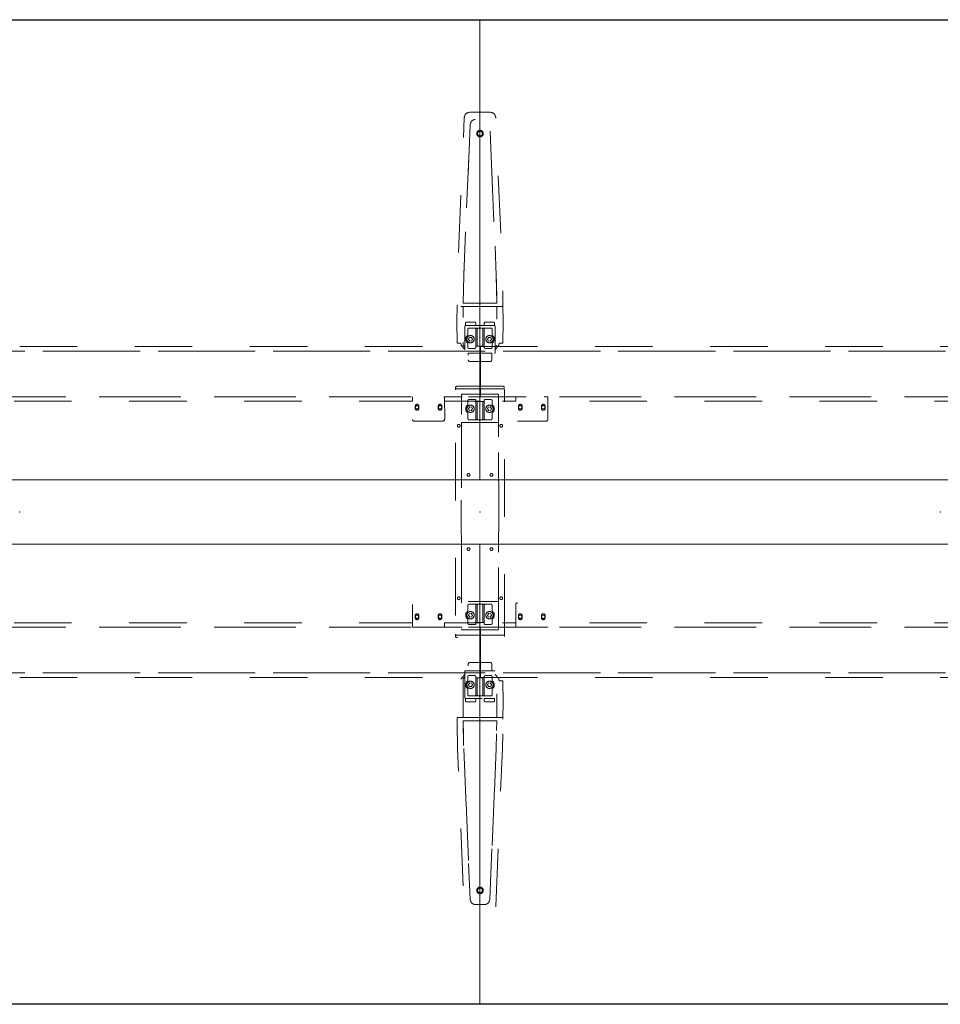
# Model space of a CAD drawing. Header units: metres. Extents: x -0.8 to 5.6, y -0.86 to 0.86.
# Tile 2 of 4: x 0.8 to 2.4, y -0.86 to 0.86. Entities that reach past the tile are written whole.
import ezdxf

# ---------------------------------------------------------------- set-up
doc = ezdxf.new("R2010")
doc.units = ezdxf.units.M
doc.header["$MEASUREMENT"] = 0
doc.linetypes.add('VW-01 Short Dashed', pattern=[0.166624, 0.083312, -0.083312])
doc.layers.add('72_VITRA_INSERT', color=7, linetype='Continuous')
doc.layers.add('72_VITRA_JOYN2_D2_OFML_DEFAULT', color=7, linetype='Continuous')
doc.layers.add('72_VITRA_JOYN2_D2_VITRA', color=7, linetype='Continuous', lineweight=5)
doc.layers.add('72_VITRA_JOYN2_D2_VITRA_UNDER', color=252, linetype='VW-01 Short Dashed', lineweight=5)
doc.layers.add('D2SNAP', color=1, linetype='Continuous', lineweight=18, true_color=0xff0000)

# ---------------------------------------------------------------- blocks, each defined once
blk = doc.blocks.new('72vitra_joyn225DD3A1B2FB014F448426AF863CE26187')
at = {"layer": '72_VITRA_JOYN2_D2_OFML_DEFAULT'}
blk.add_lwpolyline([(-0.8, 0.856), (5.6, 0.856), (5.6, -0.856), (-0.8, -0.856), (-0.8, 0.856)], dxfattribs=at)
blk = doc.blocks.new('72_VITRA_JOYN2_D2_JOYN_2_PLATFORM_TABLEUNIT_160_BEAM')
at = {"layer": '72_VITRA_JOYN2_D2_VITRA_UNDER', "flags": 128}
for points in [[(-0.8, 0.2876), (0.8006, 0.2876), (0.8006, 0.2796), (-0.8, 0.2796)], [(0.8006, 0.2796), (0.8006, 0.2001), (-0.8, 0.2001), (-0.8, 0.2796)], [(-0.8, 0.1926), (-0.8, 0.2001), (-0.7379, 0.2001), (-0.7379, 0.1926)], [(0.6827, 0.2001), (0.6827, 0.1926), (0.3446, 0.1926), (0.062, 0.1926), (-0.6821, 0.1926), (-0.6822, 0.2001)], [(0.8006, 0.1926), (0.7385, 0.1926), (0.7385, 0.2001), (0.8006, 0.2001)], [(-0.8, -0.1926), (-0.8, -0.2001), (-0.7379, -0.2001), (-0.7379, -0.1926)], [(0.8006, -0.2796), (0.8006, -0.2001), (-0.8, -0.2001), (-0.8, -0.2796)], [(0.6827, -0.2001), (0.6827, -0.1926), (0.3446, -0.1926), (0.062, -0.1926), (-0.6821, -0.1926), (-0.6822, -0.2001)], [(0.8006, -0.1926), (0.7385, -0.1926), (0.7385, -0.2001), (0.8006, -0.2001)], [(-0.8, -0.2876), (0.8006, -0.2876), (0.8006, -0.2796), (-0.8, -0.2796)]]:
    blk.add_lwpolyline(points, close=True, dxfattribs=at)
for points in [[(-0.735, 0.1581), (-0.685, 0.1581, 0.414149), (-0.682, 0.1611), (-0.6822, 0.2001), (-0.7379, 0.2001), (-0.738, 0.1611, 0.414149)], [(0.6826, 0.1611, 0.414149), (0.6856, 0.1581), (0.7356, 0.1581, 0.414149), (0.7386, 0.1611), (0.7385, 0.2001), (0.6827, 0.2001), (0.6826, 0.1611)], [(-0.7268, 0.1841, 1), (-0.7333, 0.1841), (-0.7333, 0.1801, 1), (-0.7268, 0.1801), (-0.7268, 0.1841)], [(-0.7268, 0.1841, 1), (-0.7333, 0.1841), (-0.7333, 0.1801, 1), (-0.7268, 0.1801), (-0.7268, 0.1841)], [(-0.733, 0.1821, 1), (-0.7271, 0.1821, 1)], [(-0.6868, 0.1841, 1), (-0.6933, 0.1841), (-0.6933, 0.1801, 1), (-0.6868, 0.1801), (-0.6868, 0.1841)], [(-0.6933, 0.1801, 1), (-0.6868, 0.1801), (-0.6868, 0.1841, 1), (-0.6933, 0.1841), (-0.6933, 0.1801)], [(-0.693, 0.1821, 1), (-0.6871, 0.1821, 1)], [(0.6939, 0.1801), (0.6939, 0.1841, 1), (0.6874, 0.1841), (0.6874, 0.1801, 1)], [(0.6939, 0.1841, 1), (0.6874, 0.1841), (0.6874, 0.1801, 1), (0.6939, 0.1801), (0.6939, 0.1841)], [(0.6877, 0.1821, 1), (0.6935, 0.1821, 1)], [(0.7339, 0.1801), (0.7339, 0.1841, 1), (0.7274, 0.1841), (0.7274, 0.1801, 1)], [(0.7339, 0.1841, 1), (0.7274, 0.1841), (0.7274, 0.1801, 1), (0.7339, 0.1801), (0.7339, 0.1841)], [(0.7277, 0.1821, 1), (0.7335, 0.1821, 1)], [(-0.735, -0.1581, 0.414149), (-0.738, -0.1611), (-0.7379, -0.2001), (-0.6822, -0.2001), (-0.682, -0.1611, 0.414149), (-0.685, -0.1581), (-0.735, -0.1581)], [(0.6826, -0.1611), (0.6827, -0.2001), (0.7385, -0.2001), (0.7386, -0.1611, 0.414149), (0.7356, -0.1581), (0.6856, -0.1581, 0.414149)], [(-0.7268, -0.1841), (-0.7268, -0.1801, 1), (-0.7333, -0.1801), (-0.7333, -0.1841, 1)], [(-0.7268, -0.1841), (-0.7268, -0.1801, 1), (-0.7333, -0.1801), (-0.7333, -0.1841, 1)], [(-0.733, -0.1821, 1), (-0.7271, -0.1821, 1), (-0.733, -0.1821)], [(-0.6868, -0.1841), (-0.6868, -0.1801, 1), (-0.6933, -0.1801), (-0.6933, -0.1841, 1)], [(-0.6933, -0.1801), (-0.6933, -0.1841, 1), (-0.6868, -0.1841), (-0.6868, -0.1801, 1)], [(-0.693, -0.1821, 1), (-0.6871, -0.1821, 1), (-0.693, -0.1821)], [(0.6939, -0.1801, 1), (0.6874, -0.1801), (0.6874, -0.1841, 1), (0.6939, -0.1841), (0.6939, -0.1801)], [(0.6939, -0.1841), (0.6939, -0.1801, 1), (0.6874, -0.1801), (0.6874, -0.1841, 1)], [(0.6877, -0.1821, 1), (0.6935, -0.1821, 1), (0.6877, -0.1821)], [(0.7339, -0.1801, 1), (0.7274, -0.1801), (0.7274, -0.1841, 1), (0.7339, -0.1841), (0.7339, -0.1801)], [(0.7339, -0.1841), (0.7339, -0.1801, 1), (0.7274, -0.1801), (0.7274, -0.1841, 1)], [(0.7277, -0.1821, 1), (0.7335, -0.1821, 1), (0.7277, -0.1821)]]:
    blk.add_lwpolyline(points, format="xyb", close=True, dxfattribs=at)
at = {"layer": 'D2SNAP', "linetype": 'Continuous', "lineweight": 5}
blk.add_point((0, 0), dxfattribs=at)
blk = doc.blocks.new('72_VITRA_JOYN2_D2_JOYN_2_PLATFORM_TABLEUNIT_160_TABLETOP_COVER')
at = {"layer": '72_VITRA_JOYN2_D2_VITRA', "linetype": 'Continuous', "lineweight": 5, "transparency": 33554687, "flags": 128}
for points in [[(-0.8, 0.056), (0.8, 0.056), (0.8, 0.856), (-0.8, 0.856)], [(-0.8, -0.056), (0.8, -0.056), (0.8, -0.856), (-0.8, -0.856)]]:
    blk.add_lwpolyline(points, close=True, dxfattribs=at)
at = {"layer": 'D2SNAP', "linetype": 'Continuous', "lineweight": 5, "transparency": 33554687}
blk.add_point((0, 0), dxfattribs=at)
blk = doc.blocks.new('72vitra_joyn225B143A66016D4F4DA57D4CA4A5ACB917')
for name in ['72_VITRA_JOYN2_D2_JOYN_2_PLATFORM_TABLEUNIT_160_TABLETOP_COVER', '72_VITRA_JOYN2_D2_JOYN_2_PLATFORM_TABLEUNIT_160_BEAM']:
    blk.add_blockref(name, (0.8, 0))
blk = doc.blocks.new('EDWG0F7412B00D2545CDBEEA8C9465EE6FAE')
at = {"color": 7}
blk.add_blockref('72vitra_joyn225B143A66016D4F4DA57D4CA4A5ACB917', (0, 0), dxfattribs=at)
blk = doc.blocks.new('72vitra_joyn2223A0C2C5DBA94680A762DDD238D17AF2')
for name in ['72_VITRA_JOYN2_D2_JOYN_2_PLATFORM_TABLEUNIT_160_TABLETOP_COVER', '72_VITRA_JOYN2_D2_JOYN_2_PLATFORM_TABLEUNIT_160_BEAM']:
    blk.add_blockref(name, (0.8, 0))
blk = doc.blocks.new('EDWG01CE91D5232E4D27813D218F72062B0D')
at = {"color": 7}
blk.add_blockref('72vitra_joyn2223A0C2C5DBA94680A762DDD238D17AF2', (0, 0), dxfattribs=at)
blk = doc.blocks.new('72_VITRA_JOYN2_D2_JOYN_2_PLATFORM_STABILIZER')
at = {"layer": '72_VITRA_JOYN2_D2_VITRA_UNDER', "flags": 128}
for points in [[(0.0275, 0.6854, 0.402014), (0.0175, 0.695), (-0.0175, 0.695, 0.402014), (-0.0275, 0.6854), (-0.0389, 0.4118), (-0.0399, 0.3681), (-0.0399, 0.3585, 0.414214), (-0.0389, 0.3575), (0.0389, 0.3575, 0.414214), (0.0399, 0.3585), (0.0399, 0.3681), (0.039, 0.4118), (0.0275, 0.6854)], [(-0.0292, 0.3639, 0.419941), (-0.0282, 0.3629), (0.0282, 0.3629, 0.419941), (0.0292, 0.3639), (0.0283, 0.4115), (0.0171, 0.6732, 0.401764), (0.0071, 0.6827), (-0.0071, 0.6827, 0.401764), (-0.0171, 0.6732), (-0.0283, 0.4115)], [(0.0282, 0.3629, 0.419941), (0.0292, 0.3639), (0.0283, 0.4115), (0.0171, 0.6732, 0.401764), (0.0071, 0.6827), (-0.0071, 0.6827, 0.401764), (-0.0171, 0.6732), (-0.0283, 0.4115), (-0.0292, 0.3639, 0.419941), (-0.0282, 0.3629), (0.0282, 0.3629)], [(-0.0057, 0.658, 1), (0.0057, 0.658, 1)], [(-0.0057, 0.658, 1), (0.0057, 0.658, 1)], [(-0.0042, 0.658, 1), (0.0042, 0.658, 1)], [(-0.0399, 0.3604, 0.001503), (-0.04, 0.3276, 0.001389), (-0.0399, 0.2944, 0.413024), (-0.0389, 0.2934), (-0.0346, 0.2934, -0.414214), (-0.0326, 0.2914), (-0.0326, 0.2896), (-0.0263, 0.2827), (-0.0263, 0.2872), (-0.0271, 0.2873), (-0.0292, 0.2896), (-0.0292, 0.3575), (-0.0389, 0.3575, -0.414214), (-0.0399, 0.3585), (-0.0399, 0.3604)], [(0.0293, 0.2896), (0.0271, 0.2873), (0.0263, 0.2872), (0.0263, 0.2827), (0.0326, 0.2896), (0.0326, 0.2914, -0.414214), (0.0346, 0.2934), (0.0389, 0.2934, 0.413024), (0.0399, 0.2944, 0.001389), (0.04, 0.3276, 0.001503), (0.0399, 0.3604), (0.0399, 0.3585, -0.414214), (0.0389, 0.3575), (0.0293, 0.3575)], [(-0.0292, 0.2896), (-0.0271, 0.2873), (-0.0263, 0.2872), (-0.0263, 0.3233, -0.41029), (-0.0253, 0.3243), (-0.0253, 0.3283, -0.414214), (-0.0233, 0.3303), (-0.0094, 0.3303, -0.414214), (-0.0074, 0.3283), (-0.0074, 0.3243), (0.0075, 0.3243), (0.0075, 0.3283, -0.414214), (0.0095, 0.3303), (0.0233, 0.3303, -0.414214), (0.0253, 0.3283), (0.0253, 0.3243, -0.41029), (0.0263, 0.3233), (0.0263, 0.2872), (0.0271, 0.2873), (0.0293, 0.2896), (0.0293, 0.3575), (-0.0292, 0.3575)], [(-0.0074, 0.3283, 0.414214), (-0.0094, 0.3303), (-0.0233, 0.3303, 0.414214), (-0.0253, 0.3283), (-0.0253, 0.3243), (-0.0074, 0.3243), (-0.0074, 0.3283)], [(0.0253, 0.3283, 0.414214), (0.0233, 0.3303), (0.0095, 0.3303, 0.414214), (0.0075, 0.3283), (0.0075, 0.3243), (0.0253, 0.3243), (0.0253, 0.3283)], [(0.0253, 0.2759, 0.414214), (0.0263, 0.2769), (0.0263, 0.3233, 0.410226), (0.0253, 0.3243), (-0.0253, 0.3243), (-0.0253, 0.3243, 0.41029), (-0.0263, 0.3233), (-0.0263, 0.2769, 0.414214), (-0.0253, 0.2759), (0.0253, 0.2759)], [(-0.019, 0.3199, 0.41432), (-0.021, 0.3179), (-0.021, 0.3087, -0.227234), (-0.0218, 0.3071, 0.479212), (-0.0218, 0.2942, -0.227234), (-0.021, 0.2927), (-0.021, 0.2863, 0.414214), (-0.019, 0.2843), (-0.0092, 0.2843, 0.414214), (-0.0072, 0.2863), (-0.0072, 0.2881), (0.0072, 0.2881), (0.0072, 0.2863, 0.414214), (0.0092, 0.2843), (0.019, 0.2843, 0.414214), (0.021, 0.2863), (0.021, 0.2927, -0.227234), (0.0218, 0.2942, 0.479212), (0.0218, 0.3071, -0.227234), (0.021, 0.3087), (0.021, 0.3179, 0.41432), (0.019, 0.3199), (0, 0.3199)], [(-0.019, 0.3199, 0.41432), (-0.021, 0.3179), (-0.021, 0.3087, -0.227234), (-0.0218, 0.3071, 0.479212), (-0.0218, 0.2942, -0.227234), (-0.021, 0.2927), (-0.021, 0.2863, 0.414214), (-0.019, 0.2843), (-0.0092, 0.2843, 0.414214), (-0.0072, 0.2863), (-0.0072, 0.3179, 0.414107), (-0.0092, 0.3199), (-0.019, 0.3199)], [(-0.0072, 0.2881), (-0.0048, 0.2881), (-0.0048, 0.3179, -0.41432), (-0.0028, 0.3199), (-0.0092, 0.3199, -0.414107), (-0.0072, 0.3179)], [(-0.0048, 0.2881), (0.0048, 0.2881), (0.0048, 0.3179, 0.41432), (0.0028, 0.3199), (0, 0.3199), (-0.0028, 0.3199, 0.41432), (-0.0048, 0.3179)], [(0.0072, 0.3179, -0.414107), (0.0092, 0.3199), (0.0028, 0.3199, -0.41432), (0.0048, 0.3179), (0.0048, 0.2881), (0.0072, 0.2881)], [(0.019, 0.3199), (0.0092, 0.3199, 0.414107), (0.0072, 0.3179), (0.0072, 0.2863, 0.414214), (0.0092, 0.2843), (0.019, 0.2843, 0.414214), (0.021, 0.2863), (0.021, 0.2927, -0.227234), (0.0218, 0.2942, 0.479212), (0.0218, 0.3071, -0.227234), (0.021, 0.3087), (0.021, 0.3179, 0.41432)], [(-0.0101, 0.3005, 1), (-0.0228, 0.3005, 1)], [(-0.0101, 0.3005, 1), (-0.0228, 0.3005, 1)], [(0.0101, 0.3005, 1), (0.0228, 0.3005, 1), (0.0101, 0.3005)], [(0.0101, 0.3005, 1), (0.0228, 0.3005, 1), (0.0101, 0.3005)], [(-0.0204, 0.2644, 0.414214), (-0.0174, 0.2614), (0.0175, 0.2614, 0.414214), (0.0205, 0.2644), (0.0205, 0.2759), (-0.0204, 0.2759)], [(-0.0204, -0.2759), (0.0205, -0.2759), (0.0205, -0.2644, 0.414214), (0.0175, -0.2614), (-0.0174, -0.2614, 0.414214), (-0.0204, -0.2644)], [(-0.0399, -0.3604), (-0.0399, -0.3585, -0.414214), (-0.0389, -0.3575), (-0.0292, -0.3575), (-0.0292, -0.2896), (-0.0271, -0.2873), (-0.0263, -0.2872), (-0.0263, -0.2827), (-0.0326, -0.2896), (-0.0326, -0.2914, -0.414214), (-0.0346, -0.2934), (-0.0389, -0.2934, 0.413024), (-0.0399, -0.2944, 0.001389), (-0.04, -0.3276, 0.001503)], [(-0.0292, -0.3575), (0.0293, -0.3575), (0.0293, -0.2896), (0.0271, -0.2873), (0.0263, -0.2872), (0.0263, -0.3233, -0.41029), (0.0253, -0.3243), (0.0253, -0.3283, -0.414214), (0.0233, -0.3303), (0.0095, -0.3303, -0.414214), (0.0075, -0.3283), (0.0075, -0.3243), (-0.0074, -0.3243), (-0.0074, -0.3283, -0.414214), (-0.0094, -0.3303), (-0.0233, -0.3303, -0.414214), (-0.0253, -0.3283), (-0.0253, -0.3243, -0.41029), (-0.0263, -0.3233), (-0.0263, -0.2872), (-0.0271, -0.2873), (-0.0292, -0.2896)], [(0.0253, -0.2759), (-0.0253, -0.2759, 0.414214), (-0.0263, -0.2769), (-0.0263, -0.3233, 0.41029), (-0.0253, -0.3243), (-0.0253, -0.3243), (0.0253, -0.3243, 0.410226), (0.0263, -0.3233), (0.0263, -0.2769, 0.414214)], [(0, -0.3199), (0.019, -0.3199, 0.41432), (0.021, -0.3179), (0.021, -0.3087, -0.227234), (0.0218, -0.3071, 0.479212), (0.0218, -0.2942, -0.227234), (0.021, -0.2927), (0.021, -0.2863, 0.414214), (0.019, -0.2843), (0.0092, -0.2843, 0.414214), (0.0072, -0.2863), (0.0072, -0.2881), (-0.0072, -0.2881), (-0.0072, -0.2863, 0.414214), (-0.0092, -0.2843), (-0.019, -0.2843, 0.414214), (-0.021, -0.2863), (-0.021, -0.2927, -0.227234), (-0.0218, -0.2942, 0.479212), (-0.0218, -0.3071, -0.227234), (-0.021, -0.3087), (-0.021, -0.3179, 0.41432), (-0.019, -0.3199)], [(-0.019, -0.3199), (-0.0092, -0.3199, 0.414107), (-0.0072, -0.3179), (-0.0072, -0.2863, 0.414214), (-0.0092, -0.2843), (-0.019, -0.2843, 0.414214), (-0.021, -0.2863), (-0.021, -0.2927, -0.227234), (-0.0218, -0.2942, 0.479212), (-0.0218, -0.3071, -0.227234), (-0.021, -0.3087), (-0.021, -0.3179, 0.41432)], [(-0.0072, -0.3179, -0.414107), (-0.0092, -0.3199), (-0.0028, -0.3199, -0.41432), (-0.0048, -0.3179), (-0.0048, -0.2881), (-0.0072, -0.2881)], [(-0.0048, -0.3179, 0.41432), (-0.0028, -0.3199), (0, -0.3199), (0.0028, -0.3199, 0.41432), (0.0048, -0.3179), (0.0048, -0.2881), (-0.0048, -0.2881)], [(0.0072, -0.2881), (0.0048, -0.2881), (0.0048, -0.3179, -0.41432), (0.0028, -0.3199), (0.0092, -0.3199, -0.414107), (0.0072, -0.3179)], [(0.019, -0.3199, 0.41432), (0.021, -0.3179), (0.021, -0.3087, -0.227234), (0.0218, -0.3071, 0.479212), (0.0218, -0.2942, -0.227234), (0.021, -0.2927), (0.021, -0.2863, 0.414214), (0.019, -0.2843), (0.0092, -0.2843, 0.414214), (0.0072, -0.2863), (0.0072, -0.3179, 0.414107), (0.0092, -0.3199), (0.019, -0.3199)], [(0.0293, -0.3575), (0.0389, -0.3575, -0.414214), (0.0399, -0.3585), (0.0399, -0.3604, 0.001503), (0.04, -0.3276, 0.001389), (0.0399, -0.2944, 0.413024), (0.0389, -0.2934), (0.0346, -0.2934, -0.414214), (0.0326, -0.2914), (0.0326, -0.2896), (0.0263, -0.2827), (0.0263, -0.2872), (0.0271, -0.2873), (0.0293, -0.2896)], [(-0.0101, -0.3005, 1), (-0.0228, -0.3005, 1), (-0.0101, -0.3005)], [(-0.0101, -0.3005, 1), (-0.0228, -0.3005, 1), (-0.0101, -0.3005)], [(0.0101, -0.3005, 1), (0.0228, -0.3005, 1)], [(0.0101, -0.3005, 1), (0.0228, -0.3005, 1)], [(-0.0074, -0.3283), (-0.0074, -0.3243), (-0.0253, -0.3243), (-0.0253, -0.3283, 0.414214), (-0.0233, -0.3303), (-0.0094, -0.3303, 0.414214)], [(0.0253, -0.3283), (0.0253, -0.3243), (0.0075, -0.3243), (0.0075, -0.3283, 0.414214), (0.0095, -0.3303), (0.0233, -0.3303, 0.414214)], [(0.0275, -0.6854), (0.039, -0.4118), (0.0399, -0.3681), (0.0399, -0.3585, 0.414214), (0.0389, -0.3575), (-0.0389, -0.3575, 0.414214), (-0.0399, -0.3585), (-0.0399, -0.3681), (-0.0389, -0.4118), (-0.0275, -0.6854, 0.402014), (-0.0175, -0.695), (0.0175, -0.695, 0.402014)], [(-0.0283, -0.4115), (-0.0171, -0.6732, 0.401764), (-0.0071, -0.6827), (0.0071, -0.6827, 0.401764), (0.0171, -0.6732), (0.0283, -0.4115), (0.0292, -0.3639, 0.419941), (0.0282, -0.3629), (-0.0282, -0.3629, 0.419941), (-0.0292, -0.3639)], [(0.0282, -0.3629), (-0.0282, -0.3629, 0.419941), (-0.0292, -0.3639), (-0.0283, -0.4115), (-0.0171, -0.6732, 0.401764), (-0.0071, -0.6827), (0.0071, -0.6827, 0.401764), (0.0171, -0.6732), (0.0283, -0.4115), (0.0292, -0.3639, 0.419941)], [(-0.0057, -0.658, 1), (0.0057, -0.658, 1), (-0.0057, -0.658)], [(-0.0057, -0.658, 1), (0.0057, -0.658, 1), (-0.0057, -0.658)], [(-0.0042, -0.658, 1), (0.0042, -0.658, 1), (-0.0042, -0.658)]]:
    blk.add_lwpolyline(points, format="xyb", close=True, dxfattribs=at)
for points in [[(-0.0131, 0.3009), (-0.0152, 0.3036), (-0.0186, 0.3032), (-0.0199, 0.3), (-0.0178, 0.2973), (-0.0144, 0.2977)], [(-0.0131, 0.3009), (-0.0144, 0.2977), (-0.0178, 0.2973), (-0.0199, 0.3), (-0.0186, 0.3032), (-0.0152, 0.3036)], [(0.0144, 0.2977), (0.0178, 0.2973), (0.0199, 0.3), (0.0186, 0.3032), (0.0152, 0.3036), (0.0131, 0.3009)], [(0.0131, 0.3009), (0.0144, 0.2977), (0.0178, 0.2973), (0.0199, 0.3), (0.0186, 0.3032), (0.0152, 0.3036)], [(-0.0144, -0.2977), (-0.0178, -0.2973), (-0.0199, -0.3), (-0.0186, -0.3032), (-0.0152, -0.3036), (-0.0131, -0.3009)], [(-0.0131, -0.3009), (-0.0144, -0.2977), (-0.0178, -0.2973), (-0.0199, -0.3), (-0.0186, -0.3032), (-0.0152, -0.3036)], [(0.0131, -0.3009), (0.0152, -0.3036), (0.0186, -0.3032), (0.0199, -0.3), (0.0178, -0.2973), (0.0144, -0.2977)], [(0.0131, -0.3009), (0.0144, -0.2977), (0.0178, -0.2973), (0.0199, -0.3), (0.0186, -0.3032), (0.0152, -0.3036)]]:
    blk.add_lwpolyline(points, close=True, dxfattribs=at)
at = {"layer": 'D2SNAP', "linetype": 'Continuous', "lineweight": 5}
blk.add_point((0, 0), dxfattribs=at)
blk = doc.blocks.new('72_VITRA_JOYN2_D2_JOYN_2_PLATFORM_STABILIZER_BEAM_CONNECTOR')
at = {"layer": '72_VITRA_JOYN2_D2_VITRA_UNDER', "flags": 128}
for points in [[(0.0423, 0.2167, 0.380525), (0.0403, 0.2185), (-0.0403, 0.2185, 0.380525), (-0.0423, 0.2167), (-0.0423, 0.2165, 0.021412), (-0.0425, 0.2136, 0.001927), (-0.0426, 0.2123, -0.405893), (-0.0406, 0.2142), (0.0406, 0.2142, -0.405893), (0.0426, 0.2123, 0.001927), (0.0425, 0.2136, 0.021412), (0.0423, 0.2165)], [(0.0426, -0.2082), (0.0426, 0.2082, 0.00597), (0.0426, 0.2123, 0.405893), (0.0406, 0.2142), (-0.0406, 0.2142, 0.405893), (-0.0426, 0.2123, 0.00597), (-0.0426, 0.2082), (-0.0426, -0.2082, 0.00597), (-0.0426, -0.2123, 0.405893), (-0.0406, -0.2142), (0.0406, -0.2142, 0.405893), (0.0426, -0.2123, 0.00597)], [(-0.0322, -0.2029, 0.413022), (-0.0302, -0.2049), (0.0302, -0.2049, 0.413022), (0.0322, -0.2029), (0.0325, 0), (0.0322, 0.2029, 0.413022), (0.0302, 0.2049), (-0.0302, 0.2049, 0.413022), (-0.0322, 0.2029), (-0.0325, 0)], [(0.0322, 0.2029, 0.413022), (0.0302, 0.2049), (-0.0302, 0.2049, 0.413022), (-0.0322, 0.2029), (-0.0323, 0.1557), (0.0323, 0.1557), (0.0322, 0.2029)], [(0.019, 0.1601, 0.41432), (0.021, 0.1621), (0.021, 0.1713, -0.227234), (0.0218, 0.1729, 0.479212), (0.0218, 0.1858, -0.227234), (0.021, 0.1873), (0.021, 0.1937, 0.414214), (0.019, 0.1957), (0.0092, 0.1957, 0.414214), (0.0072, 0.1937), (0.0072, 0.1919), (-0.0072, 0.1919), (-0.0072, 0.1937, 0.414214), (-0.0092, 0.1957), (-0.019, 0.1957, 0.414214), (-0.021, 0.1937), (-0.021, 0.1873, -0.227234), (-0.0218, 0.1858, 0.479212), (-0.0218, 0.1729, -0.227234), (-0.021, 0.1713), (-0.021, 0.1621, 0.41432), (-0.019, 0.1601), (0, 0.1601)], [(-0.0072, 0.1937, 0.414214), (-0.0092, 0.1957), (-0.019, 0.1957, 0.414214), (-0.021, 0.1937), (-0.021, 0.1873, -0.227234), (-0.0218, 0.1858, 0.479212), (-0.0218, 0.1729, -0.227234), (-0.021, 0.1713), (-0.021, 0.1621, 0.41432), (-0.019, 0.1601), (-0.0092, 0.1601, 0.414107), (-0.0072, 0.1621), (-0.0072, 0.1937)], [(-0.0048, 0.1919), (-0.0072, 0.1919), (-0.0072, 0.1621, -0.414107), (-0.0092, 0.1601), (-0.0028, 0.1601, -0.41432), (-0.0048, 0.1621)], [(-0.0048, 0.1919), (-0.0048, 0.1621, 0.41432), (-0.0028, 0.1601), (0, 0.1601), (0.0028, 0.1601, 0.41432), (0.0048, 0.1621), (0.0048, 0.1919)], [(0.0072, 0.1919), (0.0048, 0.1919), (0.0048, 0.1621, -0.41432), (0.0028, 0.1601), (0.0092, 0.1601, -0.414107), (0.0072, 0.1621)], [(0.019, 0.1601, 0.41432), (0.021, 0.1621), (0.021, 0.1713, -0.227234), (0.0218, 0.1729, 0.479212), (0.0218, 0.1858, -0.227234), (0.021, 0.1873), (0.021, 0.1937, 0.414214), (0.019, 0.1957), (0.0092, 0.1957, 0.414214), (0.0072, 0.1937), (0.0072, 0.1621, 0.414107), (0.0092, 0.1601), (0.019, 0.1601)], [(-0.0228, 0.1795, 1), (-0.0101, 0.1795, 1)], [(-0.0228, 0.1795, 1), (-0.0101, 0.1795, 1)], [(0.0101, 0.1795, 1), (0.0228, 0.1795, 1)], [(0.0101, 0.1795, 1), (0.0228, 0.1795, 1)], [(-0.0394, 0.15, 1), (-0.0346, 0.15, 1), (-0.0394, 0.15)], [(0.0346, 0.15, 1), (0.0394, 0.15, 1), (0.0346, 0.15)], [(-0.0224, 0.0645, 1), (-0.0176, 0.0645, 1), (-0.0224, 0.0645)], [(0.0176, 0.0645, 1), (0.0224, 0.0645, 1), (0.0176, 0.0645)], [(-0.0224, -0.0645, 1), (-0.0176, -0.0645, 1), (-0.0224, -0.0645)], [(0.0176, -0.0645, 1), (0.0224, -0.0645, 1), (0.0176, -0.0645)], [(-0.0394, -0.15, 1), (-0.0346, -0.15, 1), (-0.0394, -0.15)], [(0.0346, -0.15, 1), (0.0394, -0.15, 1), (0.0346, -0.15)], [(0.0322, -0.2029), (0.0323, -0.1557), (-0.0323, -0.1557), (-0.0322, -0.2029, 0.413022), (-0.0302, -0.2049), (0.0302, -0.2049, 0.413022)], [(0, -0.1601), (-0.019, -0.1601, 0.41432), (-0.021, -0.1621), (-0.021, -0.1713, -0.227234), (-0.0218, -0.1729, 0.479212), (-0.0218, -0.1858, -0.227234), (-0.021, -0.1873), (-0.021, -0.1937, 0.414214), (-0.019, -0.1957), (-0.0092, -0.1957, 0.414214), (-0.0072, -0.1937), (-0.0072, -0.1919), (0.0072, -0.1919), (0.0072, -0.1937, 0.414214), (0.0092, -0.1957), (0.019, -0.1957, 0.414214), (0.021, -0.1937), (0.021, -0.1873, -0.227234), (0.0218, -0.1858, 0.479212), (0.0218, -0.1729, -0.227234), (0.021, -0.1713), (0.021, -0.1621, 0.41432), (0.019, -0.1601)], [(-0.0072, -0.1937), (-0.0072, -0.1621, 0.414107), (-0.0092, -0.1601), (-0.019, -0.1601, 0.41432), (-0.021, -0.1621), (-0.021, -0.1713, -0.227234), (-0.0218, -0.1729, 0.479212), (-0.0218, -0.1858, -0.227234), (-0.021, -0.1873), (-0.021, -0.1937, 0.414214), (-0.019, -0.1957), (-0.0092, -0.1957, 0.414214)], [(-0.0048, -0.1621, -0.41432), (-0.0028, -0.1601), (-0.0092, -0.1601, -0.414107), (-0.0072, -0.1621), (-0.0072, -0.1919), (-0.0048, -0.1919)], [(0.0048, -0.1919), (0.0048, -0.1621, 0.41432), (0.0028, -0.1601), (0, -0.1601), (-0.0028, -0.1601, 0.41432), (-0.0048, -0.1621), (-0.0048, -0.1919)], [(0.0072, -0.1621, -0.414107), (0.0092, -0.1601), (0.0028, -0.1601, -0.41432), (0.0048, -0.1621), (0.0048, -0.1919), (0.0072, -0.1919)], [(0.019, -0.1601), (0.0092, -0.1601, 0.414107), (0.0072, -0.1621), (0.0072, -0.1937, 0.414214), (0.0092, -0.1957), (0.019, -0.1957, 0.414214), (0.021, -0.1937), (0.021, -0.1873, -0.227234), (0.0218, -0.1858, 0.479212), (0.0218, -0.1729, -0.227234), (0.021, -0.1713), (0.021, -0.1621, 0.41432)], [(-0.0228, -0.1795, 1), (-0.0101, -0.1795, 1), (-0.0228, -0.1795)], [(-0.0228, -0.1795, 1), (-0.0101, -0.1795, 1), (-0.0228, -0.1795)], [(0.0101, -0.1795, 1), (0.0228, -0.1795, 1), (0.0101, -0.1795)], [(0.0101, -0.1795, 1), (0.0228, -0.1795, 1), (0.0101, -0.1795)], [(0.0423, -0.2165, 0.021412), (0.0425, -0.2136, 0.001927), (0.0426, -0.2123, -0.405893), (0.0406, -0.2142), (-0.0406, -0.2142, -0.405893), (-0.0426, -0.2123, 0.001927), (-0.0425, -0.2136, 0.021412), (-0.0423, -0.2165), (-0.0423, -0.2167, 0.380525), (-0.0403, -0.2185), (0.0403, -0.2185, 0.380525), (0.0423, -0.2167)]]:
    blk.add_lwpolyline(points, format="xyb", close=True, dxfattribs=at)
for points in [[(-0.0186, 0.1768), (-0.0152, 0.1764), (-0.0131, 0.1791), (-0.0144, 0.1823), (-0.0178, 0.1827), (-0.0199, 0.18)], [(-0.0186, 0.1768), (-0.0199, 0.18), (-0.0178, 0.1827), (-0.0144, 0.1823), (-0.0131, 0.1791), (-0.0152, 0.1764)], [(0.0131, 0.1791), (0.0152, 0.1764), (0.0186, 0.1768), (0.0199, 0.18), (0.0178, 0.1827), (0.0144, 0.1823)], [(0.0131, 0.1791), (0.0144, 0.1823), (0.0178, 0.1827), (0.0199, 0.18), (0.0186, 0.1768), (0.0152, 0.1764)], [(0.0323, 0.1557), (-0.0323, 0.1557), (-0.0325, 0), (-0.0323, -0.1557), (0.0323, -0.1557), (0.0325, 0)], [(-0.0199, -0.18), (-0.0178, -0.1827), (-0.0144, -0.1823), (-0.0131, -0.1791), (-0.0152, -0.1764), (-0.0186, -0.1768)], [(-0.0186, -0.1768), (-0.0199, -0.18), (-0.0178, -0.1827), (-0.0144, -0.1823), (-0.0131, -0.1791), (-0.0152, -0.1764)], [(0.0144, -0.1823), (0.0178, -0.1827), (0.0199, -0.18), (0.0186, -0.1768), (0.0152, -0.1764), (0.0131, -0.1791)], [(0.0131, -0.1791), (0.0144, -0.1823), (0.0178, -0.1827), (0.0199, -0.18), (0.0186, -0.1768), (0.0152, -0.1764)]]:
    blk.add_lwpolyline(points, close=True, dxfattribs=at)
at = {"layer": 'D2SNAP', "linetype": 'Continuous', "lineweight": 5}
blk.add_point((0, 0), dxfattribs=at)
blk = doc.blocks.new('72vitra_joyn22B4FC910A38B242409BB1E2A2A5C67DEE')
for name in ['72_VITRA_JOYN2_D2_JOYN_2_PLATFORM_STABILIZER', '72_VITRA_JOYN2_D2_JOYN_2_PLATFORM_STABILIZER_BEAM_CONNECTOR']:
    blk.add_blockref(name, (0, 0))
blk = doc.blocks.new('EDWG25BCAC6303C04AAEA51C09E5A2F8302D')
at = {"color": 7}
blk.add_blockref('72vitra_joyn22B4FC910A38B242409BB1E2A2A5C67DEE', (0, 0), dxfattribs=at)
blk = doc.blocks.new('72_VITRA_JOYN2_D2_JOYN_2_PLATFORM_DOUBLE_LEG_BEAM_CONNECTOR')
at = {"layer": '72_VITRA_JOYN2_D2_VITRA_UNDER', "flags": 128}
for points in [[(0.0426, -0.2082), (0.0426, 0.2082, 0.00597), (0.0426, 0.2123, 0.405893), (0.0406, 0.2142), (-0.0406, 0.2142, 0.405893), (-0.0426, 0.2123, 0.00597), (-0.0426, 0.2082), (-0.0426, -0.2082, 0.00597), (-0.0426, -0.2123, 0.405893), (-0.0406, -0.2142), (0.0406, -0.2142, 0.405893), (0.0426, -0.2123, 0.00597)], [(-0.0322, -0.2029, 0.413022), (-0.0302, -0.2049), (0.0302, -0.2049, 0.413022), (0.0322, -0.2029), (0.0325, 0), (0.0322, 0.2029, 0.413022), (0.0302, 0.2049), (-0.0302, 0.2049, 0.413022), (-0.0322, 0.2029), (-0.0325, 0)], [(0.0322, 0.2029, 0.413022), (0.0302, 0.2049), (-0.0302, 0.2049, 0.413022), (-0.0322, 0.2029), (-0.0323, 0.1557), (0.0323, 0.1557), (0.0322, 0.2029)], [(0.019, 0.1601, 0.41432), (0.021, 0.1621), (0.021, 0.1713, -0.227234), (0.0218, 0.1729, 0.479212), (0.0218, 0.1858, -0.227234), (0.021, 0.1873), (0.021, 0.1937, 0.414214), (0.019, 0.1957), (0.0092, 0.1957, 0.414214), (0.0072, 0.1937), (0.0072, 0.1919), (-0.0072, 0.1919), (-0.0072, 0.1937, 0.414214), (-0.0092, 0.1957), (-0.019, 0.1957, 0.414214), (-0.021, 0.1937), (-0.021, 0.1873, -0.227234), (-0.0218, 0.1858, 0.479212), (-0.0218, 0.1729, -0.227234), (-0.021, 0.1713), (-0.021, 0.1621, 0.41432), (-0.019, 0.1601), (0, 0.1601)], [(-0.0072, 0.1937, 0.414214), (-0.0092, 0.1957), (-0.019, 0.1957, 0.414214), (-0.021, 0.1937), (-0.021, 0.1873, -0.227234), (-0.0218, 0.1858, 0.479212), (-0.0218, 0.1729, -0.227234), (-0.021, 0.1713), (-0.021, 0.1621, 0.41432), (-0.019, 0.1601), (-0.0092, 0.1601, 0.414107), (-0.0072, 0.1621), (-0.0072, 0.1937)], [(-0.0048, 0.1919), (-0.0072, 0.1919), (-0.0072, 0.1621, -0.414107), (-0.0092, 0.1601), (-0.0028, 0.1601, -0.41432), (-0.0048, 0.1621)], [(-0.0048, 0.1919), (-0.0048, 0.1621, 0.41432), (-0.0028, 0.1601), (0, 0.1601), (0.0028, 0.1601, 0.41432), (0.0048, 0.1621), (0.0048, 0.1919)], [(0.0072, 0.1919), (0.0048, 0.1919), (0.0048, 0.1621, -0.41432), (0.0028, 0.1601), (0.0092, 0.1601, -0.414107), (0.0072, 0.1621)], [(0.019, 0.1601, 0.41432), (0.021, 0.1621), (0.021, 0.1713, -0.227234), (0.0218, 0.1729, 0.479212), (0.0218, 0.1858, -0.227234), (0.021, 0.1873), (0.021, 0.1937, 0.414214), (0.019, 0.1957), (0.0092, 0.1957, 0.414214), (0.0072, 0.1937), (0.0072, 0.1621, 0.414107), (0.0092, 0.1601), (0.019, 0.1601)], [(-0.0228, 0.1795, 1), (-0.0101, 0.1795, 1)], [(-0.0228, 0.1795, 1), (-0.0101, 0.1795, 1)], [(0.0101, 0.1795, 1), (0.0228, 0.1795, 1)], [(0.0101, 0.1795, 1), (0.0228, 0.1795, 1)], [(-0.0394, 0.15, 1), (-0.0346, 0.15, 1), (-0.0394, 0.15)], [(0.0346, 0.15, 1), (0.0394, 0.15, 1), (0.0346, 0.15)], [(-0.0224, 0.0645, 1), (-0.0176, 0.0645, 1), (-0.0224, 0.0645)], [(0.0176, 0.0645, 1), (0.0224, 0.0645, 1), (0.0176, 0.0645)], [(-0.0224, -0.0645, 1), (-0.0176, -0.0645, 1), (-0.0224, -0.0645)], [(0.0176, -0.0645, 1), (0.0224, -0.0645, 1), (0.0176, -0.0645)], [(-0.0394, -0.15, 1), (-0.0346, -0.15, 1), (-0.0394, -0.15)], [(0.0346, -0.15, 1), (0.0394, -0.15, 1), (0.0346, -0.15)], [(0.0322, -0.2029), (0.0323, -0.1557), (-0.0323, -0.1557), (-0.0322, -0.2029, 0.413022), (-0.0302, -0.2049), (0.0302, -0.2049, 0.413022)], [(0, -0.1601), (-0.019, -0.1601, 0.41432), (-0.021, -0.1621), (-0.021, -0.1713, -0.227234), (-0.0218, -0.1729, 0.479212), (-0.0218, -0.1858, -0.227234), (-0.021, -0.1873), (-0.021, -0.1937, 0.414214), (-0.019, -0.1957), (-0.0092, -0.1957, 0.414214), (-0.0072, -0.1937), (-0.0072, -0.1919), (0.0072, -0.1919), (0.0072, -0.1937, 0.414214), (0.0092, -0.1957), (0.019, -0.1957, 0.414214), (0.021, -0.1937), (0.021, -0.1873, -0.227234), (0.0218, -0.1858, 0.479212), (0.0218, -0.1729, -0.227234), (0.021, -0.1713), (0.021, -0.1621, 0.41432), (0.019, -0.1601)], [(-0.0072, -0.1937), (-0.0072, -0.1621, 0.414107), (-0.0092, -0.1601), (-0.019, -0.1601, 0.41432), (-0.021, -0.1621), (-0.021, -0.1713, -0.227234), (-0.0218, -0.1729, 0.479212), (-0.0218, -0.1858, -0.227234), (-0.021, -0.1873), (-0.021, -0.1937, 0.414214), (-0.019, -0.1957), (-0.0092, -0.1957, 0.414214)], [(-0.0048, -0.1621, -0.41432), (-0.0028, -0.1601), (-0.0092, -0.1601, -0.414107), (-0.0072, -0.1621), (-0.0072, -0.1919), (-0.0048, -0.1919)], [(0.0048, -0.1919), (0.0048, -0.1621, 0.41432), (0.0028, -0.1601), (0, -0.1601), (-0.0028, -0.1601, 0.41432), (-0.0048, -0.1621), (-0.0048, -0.1919)], [(0.0072, -0.1621, -0.414107), (0.0092, -0.1601), (0.0028, -0.1601, -0.41432), (0.0048, -0.1621), (0.0048, -0.1919), (0.0072, -0.1919)], [(0.019, -0.1601), (0.0092, -0.1601, 0.414107), (0.0072, -0.1621), (0.0072, -0.1937, 0.414214), (0.0092, -0.1957), (0.019, -0.1957, 0.414214), (0.021, -0.1937), (0.021, -0.1873, -0.227234), (0.0218, -0.1858, 0.479212), (0.0218, -0.1729, -0.227234), (0.021, -0.1713), (0.021, -0.1621, 0.41432)], [(-0.0228, -0.1795, 1), (-0.0101, -0.1795, 1), (-0.0228, -0.1795)], [(-0.0228, -0.1795, 1), (-0.0101, -0.1795, 1), (-0.0228, -0.1795)], [(0.0101, -0.1795, 1), (0.0228, -0.1795, 1), (0.0101, -0.1795)], [(0.0101, -0.1795, 1), (0.0228, -0.1795, 1), (0.0101, -0.1795)], [(0.0423, -0.2165, 0.021412), (0.0425, -0.2136, 0.001927), (0.0426, -0.2123, -0.405893), (0.0406, -0.2142), (-0.0406, -0.2142, -0.405893), (-0.0426, -0.2123, 0.001927), (-0.0425, -0.2136, 0.021412), (-0.0423, -0.2165), (-0.0423, -0.2167, 0.380525), (-0.0403, -0.2185), (0.0403, -0.2185, 0.380525), (0.0423, -0.2167)]]:
    blk.add_lwpolyline(points, format="xyb", close=True, dxfattribs=at)
for points in [[(-0.0186, 0.1768), (-0.0152, 0.1764), (-0.0131, 0.1791), (-0.0144, 0.1823), (-0.0178, 0.1827), (-0.0199, 0.18)], [(-0.0186, 0.1768), (-0.0199, 0.18), (-0.0178, 0.1827), (-0.0144, 0.1823), (-0.0131, 0.1791), (-0.0152, 0.1764)], [(0.0131, 0.1791), (0.0152, 0.1764), (0.0186, 0.1768), (0.0199, 0.18), (0.0178, 0.1827), (0.0144, 0.1823)], [(0.0131, 0.1791), (0.0144, 0.1823), (0.0178, 0.1827), (0.0199, 0.18), (0.0186, 0.1768), (0.0152, 0.1764)], [(0.0323, 0.1557), (-0.0323, 0.1557), (-0.0325, 0), (-0.0323, -0.1557), (0.0323, -0.1557), (0.0325, 0)], [(-0.0199, -0.18), (-0.0178, -0.1827), (-0.0144, -0.1823), (-0.0131, -0.1791), (-0.0152, -0.1764), (-0.0186, -0.1768)], [(-0.0186, -0.1768), (-0.0199, -0.18), (-0.0178, -0.1827), (-0.0144, -0.1823), (-0.0131, -0.1791), (-0.0152, -0.1764)], [(0.0144, -0.1823), (0.0178, -0.1827), (0.0199, -0.18), (0.0186, -0.1768), (0.0152, -0.1764), (0.0131, -0.1791)], [(0.0131, -0.1791), (0.0144, -0.1823), (0.0178, -0.1827), (0.0199, -0.18), (0.0186, -0.1768), (0.0152, -0.1764)]]:
    blk.add_lwpolyline(points, close=True, dxfattribs=at)
at = {"layer": 'D2SNAP', "linetype": 'Continuous', "lineweight": 5}
blk.add_point((0, 0), dxfattribs=at)
blk = doc.blocks.new('72vitra_joyn22A7A25C6E063B48CBBAE87927AF3BCCB7')
blk.add_blockref('72_VITRA_JOYN2_D2_JOYN_2_PLATFORM_DOUBLE_LEG_BEAM_CONNECTOR', (0, 0))
blk = doc.blocks.new('EDWG1604193C6B2C40DABBC78AF192A674E0')
at = {"color": 7}
blk.add_blockref('72vitra_joyn22A7A25C6E063B48CBBAE87927AF3BCCB7', (0, 0), dxfattribs=at)
blk = doc.blocks.new('EDWGEF2F95517ADC418FAAFFCE16A73BD44F')
at = {"color": 7}
blk.add_blockref('72vitra_joyn225DD3A1B2FB014F448426AF863CE26187', (0, 0), dxfattribs=at)
for name, p in [('EDWG0F7412B00D2545CDBEEA8C9465EE6FAE', (0, 0)), ('EDWG01CE91D5232E4D27813D218F72062B0D', (1.6, 0)), ('EDWG25BCAC6303C04AAEA51C09E5A2F8302D', (1.6, 0)), ('EDWG1604193C6B2C40DABBC78AF192A674E0', (1.6, 0))]:
    blk.add_blockref(name, p)

msp = doc.modelspace()

# ---------------------------------------------------------------- block references
at = {"layer": '72_VITRA_INSERT'}
msp.add_blockref('EDWGEF2F95517ADC418FAAFFCE16A73BD44F', (0, 0), dxfattribs=at)

doc.saveas('drawing.dxf')
